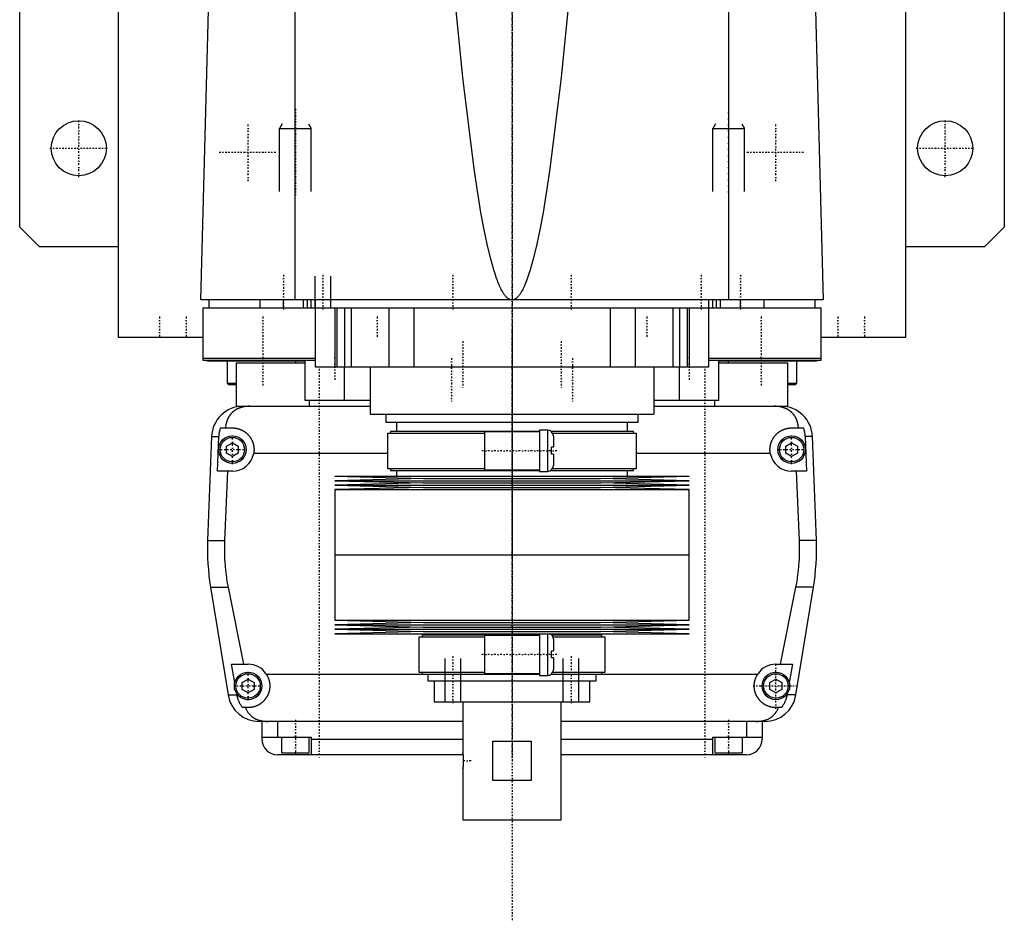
# Model space of a CAD drawing. Extents: x -125 to 125, y -123 to 443.
# Tile 1 of 2: x -125 to 125, y -123 to 106. Entities that reach past the tile are written whole.
import ezdxf

# ---------------------------------------------------------------- set-up
doc = ezdxf.new("R2010")
doc.units = 0
doc.linetypes.add('CENTER', pattern=[1.5, 0.45, -0.5, 0.05, -0.5])
for name, color, linetype in [('AM_0', 7, 'CONTINUOUS'), ('AM_10', 7, 'CONTINUOUS'), ('AM_7', 7, 'CENTER')]:
    doc.layers.add(name, color=color, linetype=linetype)

msp = doc.modelspace()

# ---------------------------------------------------------------- linework, layer by layer
at = {"layer": 'AM_0', "color": 7, "linetype": 'CONTINUOUS'}
for p, q in [((-125, 53), (-125, 383)), ((125, 383), (125, 53)), ((-100, 363), (-100, 25)), ((100, 25), (100, 363)), ((-79, 34.5), (-76.83, 115.63)), ((-55.06, 34.5), (-55.06, 116.6)), ((55.06, 34.5), (55.06, 116.6)), ((76.83, 115.63), (79, 34.5)), ((-120, 48), (-125, 53)), ((125, 53), (120, 48)), ((-100, 48), (-120, 48)), ((120, 48), (100, 48)), ((79, 34.5), (-79, 34.5)), ((-78.5, 32.5), (78.5, 32.5)), ((-78.5, 32.5), (-78.5, 19.2)), ((-77, 34.5), (-77, 32.5)), ((-64, 34.5), (-64, 32.5)), ((-58, 32.5), (-58, 34.5)), ((-52.9, 32.5), (-52.9, 34.5)), ((-51.9, 32.5), (-51.9, 34.5)), ((-51, 32.5), (-51, 34.5)), ((-50, 34.5), (-50, 17.5)), ((-45, 32.5), (-45, 17.5)), ((-44.5, 32.5), (-44.5, 17.5)), ((-42.5, 32.5), (-42.5, 17.5)), ((-40.83, 32.5), (-40.83, 17.5)), ((-31.31, 32.5), (-31.31, 17.5)), ((-24.92, 32.5), (-24.92, 17.5)), ((24.92, 32.5), (24.92, 17.5)), ((31.31, 32.5), (31.31, 17.5)), ((40.83, 32.5), (40.83, 17.5)), ((42.5, 32.5), (42.5, 17.5)), ((44.5, 32.5), (44.5, 17.5)), ((45, 32.5), (45, 17.5)), ((50, 17.5), (50, 34.5)), ((51, 32.5), (51, 34.5)), ((51.9, 32.5), (51.9, 34.5)), ((52.9, 32.5), (52.9, 34.5)), ((58, 32.5), (58, 34.5)), ((64, 32.5), (64, 34.5)), ((77, 32.5), (77, 34.5)), ((78.5, 19.2), (78.5, 32.5)), ((-100, 25), (-78.56, 25)), ((-88.79, 25.01), (-88.79, 25)), ((78.56, 25), (100, 25)), ((88.79, 25), (88.79, 25.01)), ((-78.5, 19.7), (-50.02, 19.7)), ((-78.5, 19.2), (-50.02, 19.2)), ((-77.5, 19.2), (-77.5, 19)), ((-77.5, 19), (-52.56, 19)), ((-72.29, 19), (-72.29, 13.4)), ((-70, 18.5), (-70, 7.5)), ((-70, 18.5), (-52.56, 18.5)), ((-55, 19), (-55, 18.5)), ((-52.5, 9), (-52.5, 19.2)), ((-50, 17.5), (50, 17.5)), ((-42.5, 9), (-42.5, 17.5)), ((-36, 17.5), (-36, 5.5)), ((36, 17.5), (36, 5.5)), ((42.5, 9), (42.5, 17.5)), ((50.02, 19.7), (78.5, 19.7)), ((50.02, 19.2), (78.5, 19.2)), ((52.5, 9), (52.5, 19.2)), ((52.56, 19), (77.5, 19)), ((52.56, 18.5), (70, 18.5)), ((55, 18.5), (55, 19)), ((70, 7.5), (70, 18.5)), ((72.29, 13.4), (72.29, 19)), ((77.5, 19), (77.5, 19.2)), ((-72.29, 13.4), (-71.89, 13)), ((-72.29, 13.4), (-70.01, 13.4)), ((-71.89, 13), (-70, 13)), ((70, 13), (71.89, 13)), ((70.01, 13.4), (72.29, 13.4)), ((71.89, 13), (72.29, 13.4)), ((-70, 7.5), (-66.56, 7.5)), ((-68.3, 7.5), (-36, 7.5)), ((-36, 9), (-52.5, 9)), ((-51.5, 9), (-51.5, 7.5)), ((52.5, 9), (36, 9)), ((36, 7.5), (68.3, 7.5)), ((51.5, 7.5), (51.5, 9)), ((68.3, 7.5), (70, 7.5)), ((-36, 5.5), (36, 5.5)), ((-32, 5.5), (-32, 3.5)), ((32, 3.5), (32, 5.5)), ((-32, 3.5), (32, 3.5)), ((-29.35, 3.5), (-29.35, 1.2)), ((29.35, 1.2), (29.35, 3.5)), ((-73.97, 2), (-71, 2)), ((-31.65, 0.7), (-31.65, -8.3)), ((-31.65, 0.7), (-7, 0.7)), ((-30.85, 1.2), (-30.85, 0.7)), ((-30.85, 1.2), (7, 1.2)), ((7, 1), (-7, 1)), ((-7, 1), (-7, -8.6)), ((9, 1.45), (7, 1.45)), ((7, 1.45), (7, -9.05)), ((9, 1.45), (9, -9.05)), ((9.83, 1.2), (30.85, 1.2)), ((10.3, 0.7), (31.65, 0.7)), ((30.85, 0.7), (30.85, 1.2)), ((31.65, -8.3), (31.65, 0.7)), ((71, 2), (73.97, 2)), ((-76.29, -0.2), (-77.28, -26.54)), ((-76.29, -0.2), (-74.4, -0.2)), ((-74.75, -9), (-74.4, -0.2)), ((-72.5, -2.63), (-71, -1.77)), ((-71, -1.77), (-69.5, -2.63)), ((10.5, -0.05), (10.5, -2.9)), ((69.5, -2.63), (71, -1.77)), ((71, -1.77), (72.5, -2.63)), ((76.29, -0.2), (74.4, -0.2)), ((74.4, -0.2), (74.75, -9)), ((77.28, -26.54), (76.29, -0.2)), ((-72.5, -4.37), (-72.5, -2.63)), ((-71, -5.23), (-72.5, -4.37)), ((-69.5, -4.37), (-71, -5.23)), ((-69.5, -2.63), (-69.5, -4.37)), ((-31.65, -4.5), (-65.59, -4.5)), ((10, -4.7), (10, -2.9)), ((10.5, -2.9), (10, -2.9)), ((10.5, -4.7), (10, -4.7)), ((10.5, -4.7), (10.5, -7.55)), ((65.59, -4.5), (31.65, -4.5)), ((69.5, -4.37), (69.5, -2.63)), ((71, -5.23), (69.5, -4.37)), ((72.5, -4.37), (71, -5.23)), ((72.5, -2.63), (72.5, -4.37)), ((-71, -9), (-74.75, -9)), ((-72.2, -9), (-72.97, -26.54)), ((-31.65, -8.3), (-7, -8.3)), ((-30.85, -8.3), (-30.85, -8.8)), ((-30.85, -8.8), (7, -8.8)), ((-29.35, -8.8), (-29.35, -10.25)), ((-7, -8.6), (7, -8.6)), ((7, -9.05), (9, -9.05)), ((9.83, -8.8), (30.85, -8.8)), ((10.3, -8.3), (31.65, -8.3)), ((29.35, -10.25), (29.35, -8.8)), ((30.85, -8.8), (30.85, -8.3)), ((74.75, -9), (71, -9)), ((72.97, -26.54), (72.2, -9)), ((-45, -10.25), (-22.5, -10.82)), ((-45, -10.25), (45, -10.25)), ((-22.5, -10.82), (-45, -11.39)), ((-45, -11.39), (-22.5, -11.96)), ((-45, -11.39), (45, -11.39)), ((-22.5, -11.96), (-45, -12.53)), ((-22.5, -10.82), (22.5, -10.82)), ((-22.5, -11.96), (22.5, -11.96)), ((22.5, -10.82), (45, -10.25)), ((45, -11.39), (22.5, -10.82)), ((22.5, -11.96), (45, -11.39)), ((45, -12.53), (22.5, -11.96)), ((-45, -12.53), (-22.5, -13.1)), ((-45, -12.53), (45, -12.53)), ((-22.5, -13.1), (-45, -13.67)), ((-45, -13.67), (-45, -30.25)), ((-45, -13.67), (45, -13.67)), ((-22.5, -13.1), (22.5, -13.1)), ((22.5, -13.1), (45, -12.53)), ((45, -13.67), (22.5, -13.1)), ((45, -30.25), (45, -13.67)), ((-77.28, -26.54), (-72.97, -26.54)), ((77.28, -26.54), (72.97, -26.54)), ((-45, -30.25), (45, -30.25)), ((-45, -30.25), (-45, -46.83)), ((-45, -30.25), (0, -30.25)), ((45, -46.83), (45, -30.25)), ((-76.54, -38.4), (-72.1, -65.78)), ((-76.54, -38.4), (-72.1, -38.4)), ((-72.1, -38.4), (-68.19, -58)), ((68.19, -58), (72.1, -38.4)), ((76.54, -38.4), (72.1, -38.4)), ((72.1, -65.78), (76.54, -38.4)), ((-45, -46.83), (-22.5, -47.4)), ((-45, -46.83), (45, -46.83)), ((-22.5, -47.4), (-45, -47.97)), ((-22.5, -47.4), (22.5, -47.4)), ((22.5, -47.4), (45, -46.83)), ((45, -47.97), (22.5, -47.4)), ((-45, -47.97), (-22.5, -48.54)), ((-45, -47.97), (45, -47.97)), ((-22.5, -48.54), (-45, -49.11)), ((-45, -49.11), (-22.5, -49.68)), ((-45, -49.11), (45, -49.11)), ((-22.5, -49.68), (-45, -50.25)), ((-22.5, -48.54), (22.5, -48.54)), ((-22.5, -49.68), (22.5, -49.68)), ((22.5, -48.54), (45, -47.97)), ((45, -49.11), (22.5, -48.54)), ((22.5, -49.68), (45, -49.11)), ((45, -50.25), (22.5, -49.68)), ((-45, -50.25), (45, -50.25)), ((-23.65, -51), (-23.65, -60)), ((-23.65, -51), (-7, -51)), ((-22.85, -50.5), (-22.85, -51)), ((-22.85, -50.5), (7, -50.5)), ((-21.35, -50.25), (-21.35, -50.5)), ((7, -50.7), (-7, -50.7)), ((-7, -50.7), (-7, -60.3)), ((7, -50.25), (7, -60.88)), ((9, -50.25), (9, -60.88)), ((9.99, -50.5), (22.85, -50.5)), ((10.36, -51), (23.65, -51)), ((10.5, -51.62), (10.5, -54.6)), ((21.35, -50.5), (21.35, -50.25)), ((22.85, -51), (22.85, -50.5)), ((23.65, -60), (23.65, -51)), ((10, -56.4), (10, -54.6)), ((10, -54.6), (10.5, -54.6)), ((10.5, -56.4), (10, -56.4)), ((10.5, -56.4), (10.5, -59.38)), ((-71.21, -58), (-67, -58)), ((-70.39, -62.62), (-71.21, -58)), ((-23.65, -60), (-7, -60)), ((-22.85, -60), (-22.85, -60.5)), ((10.36, -60), (23.65, -60)), ((22.85, -60.5), (22.85, -60)), ((67, -58), (71.21, -58)), ((71.21, -58), (70.39, -62.62)), ((-68.5, -62.63), (-67, -61.77)), ((-67, -61.77), (-65.5, -62.63)), ((-62.39, -60.5), (-9.77, -60.5)), ((-22.85, -60.5), (7.01, -60.5)), ((-21.35, -60.5), (-21.35, -62.2)), ((-21.35, -62.2), (21.35, -62.2)), ((-19.75, -62.2), (-19.75, -67.5)), ((-7, -60.3), (7, -60.3)), ((7, -60.88), (9, -60.88)), ((9.99, -60.5), (22.85, -60.5)), ((19.75, -67.5), (19.75, -62.2)), ((21.35, -62.2), (21.35, -60.5)), ((21.35, -60.5), (62.39, -60.5)), ((65.5, -62.63), (67, -61.77)), ((67, -61.77), (68.5, -62.63)), ((-68.5, -64.37), (-68.5, -62.63)), ((-67, -65.23), (-68.5, -64.37)), ((-65.5, -64.37), (-67, -65.23)), ((-65.5, -62.63), (-65.5, -64.37)), ((65.5, -64.37), (65.5, -62.63)), ((67, -65.23), (65.5, -64.37)), ((68.5, -64.37), (67, -65.23)), ((68.5, -62.63), (68.5, -64.37)), ((-72.1, -65.78), (-69.82, -65.78)), ((-69.82, -65.78), (-69.87, -65.5)), ((-19.75, -67.5), (19.75, -67.5)), ((-12.5, -67.5), (-12.5, -80.5)), ((12.5, -97.5), (12.5, -67.5)), ((69.87, -65.5), (69.82, -65.78)), ((72.1, -65.78), (69.82, -65.78)), ((-67, -69), (-68.39, -69)), ((68.39, -69), (67, -69)), ((-12.5, -72.5), (-64.2, -72.5)), ((-63.5, -72.5), (-63.5, -77)), ((-59.5, -72.5), (-59.5, -76.5)), ((64.2, -72.5), (12.5, -72.5)), ((59.5, -72.5), (59.5, -76.5)), ((63.5, -72.5), (63.5, -77)), ((-63.5, -76.5), (-51, -76.5)), ((-58.5, -76.5), (-58.5, -80.5)), ((-51.5, -80.5), (-51.5, -76.5)), ((-51, -76.5), (-51, -81)), ((-51, -77), (-12.5, -77)), ((-4.9, -77.5), (4.9, -77.5)), ((-4.9, -87.5), (-4.9, -77.5)), ((4.9, -77.5), (4.9, -87.5)), ((12.5, -77), (51, -77)), ((51, -81), (51, -76.5)), ((51, -76.5), (63.5, -76.5)), ((51.5, -76.5), (51.5, -80.5)), ((58.5, -80.5), (58.5, -76.5)), ((-12.44, -81), (-59.5, -81)), ((-58.5, -80.5), (-51.5, -80.5)), ((-55, -81), (-55, -80.5)), ((-12.49, -80.54), (-12.5, -80.5)), ((-12.48, -80.66), (-12.49, -80.59)), ((-12.44, -80.98), (-12.45, -80.86)), ((59.5, -81), (12.5, -81)), ((51.5, -80.5), (58.5, -80.5)), ((55, -81), (55, -80.5)), ((-12.5, -84.5), (-12.49, -84.46)), ((-12.5, -84.5), (-12.5, -97.5)), ((-12.49, -84.42), (-12.47, -84.29)), ((-12.45, -84.14), (-12.44, -84.02)), ((4.9, -87.5), (-4.9, -87.5)), ((-12.5, -97.5), (12.5, -97.5))]:
    msp.add_line(p, q, dxfattribs=at)
for points in [[(0, 34.5, 0), (-0.01, 34.5, 0), (-0.04, 34.5, 0), (-0.06, 34.5, 0), (-0.07, 34.5, 0), (-0.08, 34.5, 0), (-0.11, 34.5, 0), (-0.13, 34.51, 0), (-0.15, 34.51, 0), (-0.18, 34.51, 0), (-0.2, 34.51, 0), (-0.21, 34.52, 0), (-0.22, 34.52, 0), (-0.25, 34.52, 0), (-0.27, 34.53, 0), (-0.29, 34.53, 0), (-0.32, 34.54, 0), (-0.34, 34.54, 0), (-0.35, 34.54, 0), (-0.36, 34.55, 0), (-0.39, 34.55, 0), (-0.41, 34.56, 0), (-0.42, 34.56, 0), (-0.43, 34.57, 0), (-0.46, 34.57, 0), (-0.48, 34.58, 0), (-0.49, 34.59, 0), (-0.5, 34.59, 0), (-0.53, 34.6, 0), (-0.55, 34.61, 0), (-0.57, 34.62, 0), (-0.6, 34.63, 0), (-0.62, 34.64, 0), (-0.63, 34.64, 0), (-0.64, 34.65, 0), (-0.67, 34.66, 0), (-0.69, 34.67, 0), (-0.71, 34.68, 0), (-0.74, 34.69, 0), (-0.76, 34.71, 0), (-0.77, 34.71, 0), (-0.78, 34.72, 0), (-0.81, 34.73, 0), (-0.83, 34.74, 0), (-0.85, 34.76, 0), (-0.88, 34.77, 0), (-0.9, 34.79, 0), (-0.91, 34.8, 0), (-0.92, 34.8, 0), (-0.95, 34.82, 0), (-0.97, 34.83, 0), (-1.05, 34.89, 0), (-1.19, 35.01, 0), (-1.26, 35.07, 0), (-1.33, 35.13, 0), (-1.47, 35.27, 0), (-1.61, 35.43, 0), (-1.75, 35.59, 0), (-1.89, 35.78, 0), (-2.03, 35.97, 0), (-2.1, 36.07, 0), (-2.17, 36.18, 0), (-2.31, 36.41, 0), (-2.45, 36.64, 0), (-2.52, 36.77, 0), (-2.59, 36.89, 0), (-2.73, 37.16, 0), (-2.87, 37.44, 0), (-2.94, 37.59, 0), (-3.01, 37.73, 0), (-3.15, 38.04, 0), (-3.29, 38.36, 0), (-3.43, 38.7, 0), (-3.57, 39.05, 0), (-3.71, 39.41, 0), (-3.78, 39.6, 0), (-3.85, 39.79, 0), (-3.99, 40.18, 0), (-4.13, 40.59, 0), (-4.62, 42.12, 0), (-5.46, 45.14, 0), (-6.29, 48.66, 0), (-7.13, 52.68, 0), (-7.54, 54.88, 0), (-7.96, 57.2, 0), (-8.79, 62.22, 0), (-9.62, 67.74, 0), (-12.5, 90.94, 0), (-14.95, 115.63, 0)], [(14.95, 115.63, 0), (12.5, 90.94, 0), (9.62, 67.74, 0), (8.79, 62.22, 0), (7.96, 57.2, 0), (7.54, 54.88, 0), (7.13, 52.68, 0), (6.29, 48.66, 0), (5.46, 45.14, 0), (4.62, 42.12, 0), (3.78, 39.6, 0), (3.29, 38.36, 0), (3.15, 38.04, 0), (3.01, 37.73, 0), (2.94, 37.59, 0), (2.87, 37.44, 0), (2.73, 37.16, 0), (2.59, 36.89, 0), (2.52, 36.77, 0), (2.45, 36.64, 0), (2.31, 36.41, 0), (2.17, 36.18, 0), (2.1, 36.07, 0), (2.03, 35.97, 0), (1.89, 35.78, 0), (1.75, 35.59, 0), (1.61, 35.43, 0), (1.47, 35.27, 0), (1.33, 35.13, 0), (1.26, 35.07, 0), (1.19, 35.01, 0), (1.05, 34.89, 0), (0.91, 34.8, 0), (0.83, 34.74, 0), (0.81, 34.73, 0), (0.78, 34.72, 0), (0.77, 34.71, 0), (0.76, 34.71, 0), (0.74, 34.69, 0), (0.71, 34.68, 0), (0.69, 34.67, 0), (0.67, 34.66, 0), (0.64, 34.65, 0), (0.63, 34.64, 0), (0.62, 34.64, 0), (0.6, 34.63, 0), (0.57, 34.62, 0), (0.55, 34.61, 0), (0.53, 34.6, 0), (0.5, 34.59, 0), (0.49, 34.59, 0), (0.48, 34.58, 0), (0.46, 34.57, 0), (0.43, 34.57, 0), (0.42, 34.56, 0), (0.41, 34.56, 0), (0.39, 34.55, 0), (0.36, 34.55, 0), (0.35, 34.54, 0), (0.34, 34.54, 0), (0.32, 34.54, 0), (0.29, 34.53, 0), (0.27, 34.53, 0), (0.25, 34.52, 0), (0.22, 34.52, 0), (0.21, 34.52, 0), (0.2, 34.51, 0), (0.18, 34.51, 0), (0.15, 34.51, 0), (0.13, 34.51, 0), (0.11, 34.5, 0), (0.08, 34.5, 0), (0.07, 34.5, 0), (0.06, 34.5, 0), (0.04, 34.5, 0), (0.01, 34.5, 0), (0, 34.5, 0)], [(-66.56, 7.5, 0), (-66.61, 7.5, 0), (-66.7, 7.5, 0), (-66.8, 7.5, 0), (-66.84, 7.5, 0), (-66.89, 7.49, 0), (-66.98, 7.49, 0), (-67.08, 7.49, 0), (-67.17, 7.48, 0), (-67.26, 7.47, 0), (-67.35, 7.47, 0), (-67.4, 7.46, 0), (-67.45, 7.46, 0), (-67.54, 7.45, 0), (-67.63, 7.44, 0), (-67.72, 7.42, 0), (-67.82, 7.41, 0), (-67.91, 7.4, 0), (-67.95, 7.39, 0), (-68, 7.38, 0), (-68.09, 7.37, 0), (-68.18, 7.35, 0), (-68.23, 7.34, 0), (-68.27, 7.33, 0), (-68.36, 7.31, 0), (-68.45, 7.29, 0), (-68.49, 7.28, 0), (-68.53, 7.27, 0), (-68.62, 7.24, 0), (-68.71, 7.22, 0), (-68.79, 7.2, 0), (-68.88, 7.17, 0), (-68.96, 7.14, 0), (-69, 7.13, 0), (-69.04, 7.11, 0), (-69.13, 7.08, 0), (-69.21, 7.05, 0), (-69.29, 7.02, 0), (-69.37, 6.99, 0), (-69.45, 6.96, 0), (-69.49, 6.94, 0), (-69.53, 6.92, 0), (-69.6, 6.89, 0), (-69.68, 6.85, 0), (-69.76, 6.81, 0), (-69.83, 6.77, 0), (-69.91, 6.74, 0), (-69.94, 6.72, 0), (-69.98, 6.69, 0), (-70.05, 6.65, 0), (-70.12, 6.61, 0), (-70.19, 6.57, 0), (-70.26, 6.52, 0), (-70.33, 6.48, 0), (-70.37, 6.46, 0), (-70.4, 6.43, 0), (-70.47, 6.39, 0), (-70.53, 6.34, 0), (-70.6, 6.29, 0), (-70.66, 6.24, 0), (-70.72, 6.19, 0), (-70.75, 6.17, 0), (-70.78, 6.14, 0), (-70.84, 6.09, 0), (-70.9, 6.04, 0), (-70.93, 6.01, 0), (-70.96, 5.98, 0), (-71.02, 5.93, 0), (-71.08, 5.87, 0), (-71.1, 5.85, 0), (-71.13, 5.82, 0), (-71.19, 5.76, 0), (-71.24, 5.71, 0), (-71.29, 5.65, 0), (-71.34, 5.59, 0), (-71.4, 5.53, 0), (-71.42, 5.5, 0), (-71.45, 5.47, 0), (-71.5, 5.41, 0), (-71.54, 5.35, 0), (-71.59, 5.28, 0), (-71.64, 5.22, 0), (-71.68, 5.16, 0), (-71.71, 5.12, 0), (-71.73, 5.09, 0), (-71.77, 5.02, 0), (-71.82, 4.96, 0), (-71.86, 4.89, 0), (-71.9, 4.82, 0), (-71.94, 4.75, 0), (-71.96, 4.72, 0), (-71.98, 4.68, 0), (-72.02, 4.61, 0), (-72.06, 4.54, 0), (-72.1, 4.46, 0), (-72.13, 4.39, 0), (-72.17, 4.32, 0), (-72.18, 4.28, 0), (-72.2, 4.24, 0), (-72.24, 4.16, 0), (-72.27, 4.09, 0), (-72.3, 4.01, 0), (-72.33, 3.93, 0), (-72.36, 3.85, 0), (-72.37, 3.81, 0), (-72.39, 3.77, 0), (-72.42, 3.69, 0), (-72.44, 3.61, 0), (-72.46, 3.57, 0), (-72.47, 3.52, 0), (-72.49, 3.44, 0), (-72.52, 3.36, 0), (-72.53, 3.32, 0), (-72.54, 3.27, 0), (-72.56, 3.19, 0), (-72.58, 3.1, 0), (-72.6, 3.02, 0), (-72.62, 2.93, 0), (-72.63, 2.84, 0), (-72.64, 2.8, 0), (-72.65, 2.76, 0), (-72.66, 2.67, 0), (-72.68, 2.58, 0), (-72.72, 2.27, 0), (-72.74, 2, 0)], [(72.74, 2, 0), (72.74, 2.05, 0), (72.73, 2.14, 0), (72.72, 2.23, 0), (72.72, 2.27, 0), (72.71, 2.32, 0), (72.7, 2.41, 0), (72.69, 2.5, 0), (72.68, 2.59, 0), (72.66, 2.68, 0), (72.65, 2.76, 0), (72.64, 2.81, 0), (72.63, 2.85, 0), (72.61, 2.94, 0), (72.6, 3.03, 0), (72.58, 3.11, 0), (72.56, 3.2, 0), (72.54, 3.28, 0), (72.52, 3.33, 0), (72.51, 3.37, 0), (72.49, 3.45, 0), (72.46, 3.53, 0), (72.45, 3.58, 0), (72.44, 3.62, 0), (72.41, 3.7, 0), (72.39, 3.78, 0), (72.37, 3.82, 0), (72.36, 3.86, 0), (72.33, 3.94, 0), (72.3, 4.01, 0), (72.27, 4.09, 0), (72.23, 4.17, 0), (72.2, 4.24, 0), (72.18, 4.28, 0), (72.17, 4.32, 0), (72.13, 4.39, 0), (72.1, 4.46, 0), (72.06, 4.54, 0), (72.02, 4.61, 0), (71.98, 4.68, 0), (71.96, 4.71, 0), (71.94, 4.75, 0), (71.9, 4.82, 0), (71.86, 4.89, 0), (71.82, 4.95, 0), (71.78, 5.02, 0), (71.73, 5.08, 0), (71.71, 5.12, 0), (71.69, 5.15, 0), (71.64, 5.21, 0), (71.6, 5.28, 0), (71.55, 5.34, 0), (71.5, 5.4, 0), (71.45, 5.46, 0), (71.43, 5.49, 0), (71.4, 5.52, 0), (71.35, 5.58, 0), (71.3, 5.64, 0), (71.25, 5.7, 0), (71.19, 5.75, 0), (71.14, 5.81, 0), (71.11, 5.84, 0), (71.08, 5.87, 0), (71.03, 5.92, 0), (70.97, 5.98, 0), (70.94, 6, 0), (70.91, 6.03, 0), (70.85, 6.08, 0), (70.79, 6.13, 0), (70.76, 6.16, 0), (70.73, 6.18, 0), (70.67, 6.23, 0), (70.6, 6.28, 0), (70.54, 6.33, 0), (70.47, 6.38, 0), (70.41, 6.43, 0), (70.37, 6.45, 0), (70.34, 6.47, 0), (70.27, 6.52, 0), (70.2, 6.56, 0), (70.13, 6.61, 0), (70.06, 6.65, 0), (69.99, 6.69, 0), (69.95, 6.71, 0), (69.91, 6.73, 0), (69.84, 6.77, 0), (69.76, 6.81, 0), (69.69, 6.85, 0), (69.61, 6.88, 0), (69.53, 6.92, 0), (69.5, 6.94, 0), (69.46, 6.95, 0), (69.38, 6.99, 0), (69.3, 7.02, 0), (69.22, 7.05, 0), (69.13, 7.08, 0), (69.05, 7.11, 0), (69.01, 7.13, 0), (68.97, 7.14, 0), (68.89, 7.17, 0), (68.8, 7.19, 0), (68.72, 7.22, 0), (68.63, 7.24, 0), (68.54, 7.27, 0), (68.5, 7.28, 0), (68.46, 7.29, 0), (68.37, 7.31, 0), (68.28, 7.33, 0), (68.23, 7.34, 0), (68.19, 7.35, 0), (68.1, 7.36, 0), (68.01, 7.38, 0), (67.96, 7.39, 0), (67.91, 7.4, 0), (67.82, 7.41, 0), (67.73, 7.42, 0), (67.64, 7.44, 0), (67.55, 7.45, 0), (67.45, 7.46, 0), (67.41, 7.46, 0), (67.36, 7.47, 0), (67.27, 7.47, 0), (67.17, 7.48, 0), (67.08, 7.49, 0), (66.99, 7.49, 0), (66.89, 7.49, 0), (66.85, 7.5, 0), (66.8, 7.5, 0), (66.7, 7.5, 0), (66.61, 7.5, 0), (66.56, 7.5, 0)], [(-74.4, -0.2, 0), (-74.39, -0.14, 0), (-74.39, -0.02, 0), (-74.38, 0.1, 0), (-74.37, 0.16, 0), (-74.37, 0.23, 0), (-74.35, 0.35, 0), (-74.34, 0.47, 0), (-74.32, 0.6, 0), (-74.3, 0.72, 0), (-74.28, 0.85, 0), (-74.27, 0.91, 0), (-74.26, 0.97, 0), (-74.23, 1.1, 0), (-74.2, 1.22, 0), (-74.17, 1.34, 0), (-74.14, 1.47, 0), (-74.1, 1.59, 0), (-74.09, 1.65, 0), (-74.07, 1.71, 0), (-74.03, 1.83, 0), (-73.99, 1.94, 0), (-73.97, 2, 0)], [(-71, 2, 0), (-70.96, 2, 0), (-70.87, 2, 0), (-70.78, 2, 0), (-70.73, 1.99, 0), (-70.69, 1.99, 0), (-70.6, 1.99, 0), (-70.51, 1.98, 0), (-70.42, 1.97, 0), (-70.33, 1.96, 0), (-70.24, 1.95, 0), (-70.19, 1.94, 0), (-70.15, 1.93, 0), (-70.06, 1.92, 0), (-69.97, 1.9, 0), (-69.88, 1.88, 0), (-69.79, 1.86, 0), (-69.7, 1.84, 0), (-69.65, 1.83, 0), (-69.61, 1.82, 0), (-69.52, 1.8, 0), (-69.43, 1.77, 0), (-69.38, 1.76, 0), (-69.34, 1.74, 0), (-69.25, 1.72, 0), (-69.17, 1.69, 0), (-69.12, 1.67, 0), (-69.08, 1.65, 0), (-68.99, 1.62, 0), (-68.91, 1.59, 0), (-68.82, 1.55, 0), (-68.74, 1.51, 0), (-68.66, 1.48, 0), (-68.61, 1.46, 0), (-68.57, 1.44, 0), (-68.49, 1.39, 0), (-68.41, 1.35, 0), (-68.33, 1.31, 0), (-68.25, 1.26, 0), (-68.17, 1.22, 0), (-68.14, 1.2, 0), (-68.1, 1.17, 0), (-68.02, 1.12, 0), (-67.95, 1.07, 0), (-67.87, 1.02, 0), (-67.8, 0.97, 0), (-67.73, 0.92, 0), (-67.69, 0.89, 0), (-67.66, 0.87, 0), (-67.59, 0.81, 0), (-67.52, 0.76, 0), (-67.45, 0.7, 0), (-67.39, 0.65, 0), (-67.32, 0.59, 0), (-67.29, 0.56, 0), (-67.26, 0.53, 0), (-67.2, 0.47, 0), (-67.14, 0.41, 0), (-67.08, 0.35, 0), (-67.02, 0.29, 0), (-66.96, 0.23, 0), (-66.93, 0.2, 0), (-66.9, 0.17, 0), (-66.84, 0.1, 0), (-66.79, 0.04, 0), (-66.76, 0, 0), (-66.73, -0.03, 0), (-66.68, -0.1, 0), (-66.62, -0.17, 0), (-66.6, -0.2, 0), (-66.57, -0.24, 0), (-66.52, -0.31, 0), (-66.47, -0.38, 0), (-66.42, -0.45, 0), (-66.37, -0.53, 0), (-66.32, -0.6, 0), (-66.3, -0.64, 0), (-66.28, -0.68, 0), (-66.23, -0.76, 0), (-66.19, -0.83, 0), (-66.15, -0.91, 0), (-66.11, -0.99, 0), (-66.06, -1.07, 0), (-66.05, -1.11, 0), (-66.03, -1.15, 0), (-65.99, -1.23, 0), (-65.95, -1.32, 0), (-65.92, -1.4, 0), (-65.88, -1.48, 0), (-65.85, -1.57, 0), (-65.84, -1.61, 0), (-65.82, -1.65, 0), (-65.79, -1.74, 0), (-65.76, -1.82, 0), (-65.74, -1.91, 0), (-65.71, -1.99, 0), (-65.69, -2.08, 0), (-65.68, -2.12, 0), (-65.66, -2.17, 0), (-65.64, -2.25, 0), (-65.62, -2.34, 0), (-65.61, -2.43, 0), (-65.59, -2.52, 0), (-65.57, -2.6, 0), (-65.57, -2.65, 0), (-65.56, -2.69, 0), (-65.55, -2.78, 0), (-65.54, -2.87, 0), (-65.53, -2.91, 0), (-65.53, -2.96, 0), (-65.52, -3.04, 0), (-65.51, -3.13, 0), (-65.51, -3.18, 0), (-65.51, -3.22, 0), (-65.5, -3.31, 0), (-65.5, -3.39, 0), (-65.5, -3.48, 0), (-65.5, -3.57, 0), (-65.5, -3.65, 0), (-65.5, -3.7, 0), (-65.51, -3.74, 0), (-65.51, -3.83, 0), (-65.52, -3.92, 0), (-65.52, -4.01, 0), (-65.53, -4.1, 0), (-65.54, -4.19, 0), (-65.55, -4.23, 0), (-65.55, -4.28, 0), (-65.57, -4.37, 0), (-65.58, -4.46, 0), (-65.59, -4.5, 0)], [(65.59, -4.5, 0), (65.58, -4.46, 0), (65.57, -4.37, 0), (65.55, -4.28, 0), (65.55, -4.23, 0), (65.54, -4.19, 0), (65.53, -4.1, 0), (65.52, -4.01, 0), (65.52, -3.92, 0), (65.51, -3.83, 0), (65.51, -3.74, 0), (65.5, -3.7, 0), (65.5, -3.65, 0), (65.5, -3.57, 0), (65.5, -3.48, 0), (65.5, -3.39, 0), (65.5, -3.31, 0), (65.51, -3.22, 0), (65.51, -3.18, 0), (65.51, -3.13, 0), (65.52, -3.04, 0), (65.53, -2.96, 0), (65.53, -2.91, 0), (65.54, -2.87, 0), (65.55, -2.78, 0), (65.56, -2.69, 0), (65.57, -2.65, 0), (65.57, -2.6, 0), (65.59, -2.52, 0), (65.61, -2.43, 0), (65.62, -2.34, 0), (65.64, -2.25, 0), (65.66, -2.17, 0), (65.68, -2.12, 0), (65.69, -2.08, 0), (65.71, -1.99, 0), (65.74, -1.91, 0), (65.76, -1.82, 0), (65.79, -1.74, 0), (65.82, -1.65, 0), (65.84, -1.61, 0), (65.85, -1.57, 0), (65.88, -1.48, 0), (65.92, -1.4, 0), (65.95, -1.32, 0), (65.99, -1.23, 0), (66.03, -1.15, 0), (66.05, -1.11, 0), (66.06, -1.07, 0), (66.11, -0.99, 0), (66.15, -0.91, 0), (66.19, -0.83, 0), (66.23, -0.76, 0), (66.28, -0.68, 0), (66.3, -0.64, 0), (66.32, -0.6, 0), (66.37, -0.53, 0), (66.42, -0.45, 0), (66.47, -0.38, 0), (66.52, -0.31, 0), (66.57, -0.24, 0), (66.6, -0.2, 0), (66.62, -0.17, 0), (66.68, -0.1, 0), (66.73, -0.03, 0), (66.76, 0, 0), (66.79, 0.04, 0), (66.84, 0.1, 0), (66.9, 0.17, 0), (66.93, 0.2, 0), (66.96, 0.23, 0), (67.02, 0.29, 0), (67.08, 0.35, 0), (67.14, 0.41, 0), (67.2, 0.47, 0), (67.26, 0.53, 0), (67.29, 0.56, 0), (67.32, 0.59, 0), (67.39, 0.65, 0), (67.45, 0.7, 0), (67.52, 0.76, 0), (67.59, 0.81, 0), (67.66, 0.87, 0), (67.69, 0.89, 0), (67.73, 0.92, 0), (67.8, 0.97, 0), (67.87, 1.02, 0), (67.95, 1.07, 0), (68.02, 1.12, 0), (68.1, 1.17, 0), (68.14, 1.2, 0), (68.17, 1.22, 0), (68.25, 1.26, 0), (68.33, 1.31, 0), (68.41, 1.35, 0), (68.49, 1.39, 0), (68.57, 1.44, 0), (68.61, 1.46, 0), (68.66, 1.48, 0), (68.74, 1.51, 0), (68.82, 1.55, 0), (68.91, 1.59, 0), (68.99, 1.62, 0), (69.08, 1.65, 0), (69.12, 1.67, 0), (69.17, 1.69, 0), (69.25, 1.72, 0), (69.34, 1.74, 0), (69.38, 1.76, 0), (69.43, 1.77, 0), (69.52, 1.8, 0), (69.61, 1.82, 0), (69.65, 1.83, 0), (69.7, 1.84, 0), (69.79, 1.86, 0), (69.88, 1.88, 0), (69.97, 1.9, 0), (70.06, 1.92, 0), (70.15, 1.93, 0), (70.19, 1.94, 0), (70.24, 1.95, 0), (70.33, 1.96, 0), (70.42, 1.97, 0), (70.51, 1.98, 0), (70.6, 1.99, 0), (70.69, 1.99, 0), (70.73, 1.99, 0), (70.78, 2, 0), (70.87, 2, 0), (70.96, 2, 0), (71, 2, 0)], [(73.97, 2, 0), (73.99, 1.94, 0), (74.03, 1.83, 0), (74.07, 1.71, 0), (74.09, 1.65, 0), (74.1, 1.59, 0), (74.14, 1.47, 0), (74.17, 1.34, 0), (74.2, 1.22, 0), (74.23, 1.1, 0), (74.26, 0.97, 0), (74.27, 0.91, 0), (74.28, 0.85, 0), (74.3, 0.72, 0), (74.32, 0.6, 0), (74.34, 0.47, 0), (74.35, 0.35, 0), (74.37, 0.23, 0), (74.37, 0.16, 0), (74.38, 0.1, 0), (74.39, -0.02, 0), (74.39, -0.14, 0), (74.4, -0.2, 0)], [(-72.97, -26.54, 0), (-72.99, -26.87, 0), (-73.01, -27.51, 0), (-73.02, -28.16, 0), (-73.02, -28.47, 0), (-73.02, -28.79, 0), (-73.02, -29.43, 0), (-73, -30.07, 0), (-72.98, -30.72, 0), (-72.96, -31.37, 0), (-72.92, -32.03, 0), (-72.9, -32.36, 0), (-72.87, -32.69, 0), (-72.82, -33.35, 0), (-72.75, -34.02, 0), (-72.68, -34.69, 0), (-72.59, -35.36, 0), (-72.5, -36.04, 0), (-72.45, -36.38, 0), (-72.4, -36.71, 0), (-72.29, -37.39, 0), (-72.17, -38.06, 0), (-72.1, -38.4, 0)], [(72.1, -38.4, 0), (72.17, -38.06, 0), (72.29, -37.39, 0), (72.4, -36.71, 0), (72.45, -36.38, 0), (72.5, -36.04, 0), (72.59, -35.36, 0), (72.68, -34.69, 0), (72.75, -34.02, 0), (72.82, -33.35, 0), (72.87, -32.69, 0), (72.9, -32.36, 0), (72.92, -32.03, 0), (72.96, -31.37, 0), (72.98, -30.72, 0), (73, -30.07, 0), (73.02, -29.43, 0), (73.02, -28.79, 0), (73.02, -28.47, 0), (73.02, -28.16, 0), (73.01, -27.51, 0), (72.99, -26.87, 0), (72.97, -26.54, 0)], [(-62.39, -60.5, 0), (-62.36, -60.55, 0), (-62.3, -60.65, 0), (-62.24, -60.74, 0), (-62.21, -60.79, 0), (-62.18, -60.84, 0), (-62.13, -60.95, 0), (-62.08, -61.05, 0), (-62.03, -61.15, 0), (-61.98, -61.26, 0), (-61.93, -61.36, 0), (-61.91, -61.41, 0), (-61.89, -61.47, 0), (-61.85, -61.57, 0), (-61.81, -61.68, 0), (-61.77, -61.79, 0), (-61.74, -61.9, 0), (-61.71, -62.01, 0), (-61.69, -62.06, 0), (-61.68, -62.12, 0), (-61.65, -62.23, 0), (-61.62, -62.34, 0), (-61.61, -62.39, 0), (-61.6, -62.45, 0), (-61.58, -62.56, 0), (-61.56, -62.66, 0), (-61.56, -62.72, 0), (-61.55, -62.77, 0), (-61.53, -62.88, 0), (-61.52, -62.99, 0), (-61.51, -63.1, 0), (-61.51, -63.21, 0), (-61.5, -63.31, 0), (-61.5, -63.37, 0), (-61.5, -63.42, 0), (-61.5, -63.52, 0), (-61.5, -63.63, 0), (-61.5, -63.73, 0), (-61.51, -63.84, 0), (-61.52, -63.95, 0), (-61.52, -64, 0), (-61.53, -64.05, 0), (-61.54, -64.16, 0), (-61.55, -64.26, 0), (-61.57, -64.37, 0), (-61.59, -64.47, 0), (-61.61, -64.58, 0), (-61.62, -64.63, 0), (-61.63, -64.69, 0), (-61.65, -64.79, 0), (-61.68, -64.9, 0), (-61.71, -65, 0), (-61.74, -65.1, 0), (-61.77, -65.21, 0), (-61.79, -65.26, 0), (-61.81, -65.31, 0), (-61.84, -65.41, 0), (-61.88, -65.51, 0), (-61.92, -65.61, 0), (-61.96, -65.71, 0), (-62.01, -65.81, 0), (-62.03, -65.86, 0), (-62.05, -65.9, 0), (-62.1, -66, 0), (-62.15, -66.1, 0), (-62.18, -66.14, 0), (-62.2, -66.19, 0), (-62.26, -66.28, 0), (-62.31, -66.37, 0), (-62.34, -66.42, 0), (-62.37, -66.46, 0), (-62.43, -66.55, 0), (-62.49, -66.64, 0), (-62.55, -66.73, 0), (-62.61, -66.81, 0), (-62.67, -66.9, 0), (-62.71, -66.94, 0), (-62.74, -66.98, 0), (-62.81, -67.06, 0), (-62.87, -67.14, 0), (-62.94, -67.21, 0), (-63.01, -67.29, 0), (-63.09, -67.36, 0), (-63.12, -67.4, 0), (-63.16, -67.44, 0), (-63.23, -67.51, 0), (-63.31, -67.58, 0), (-63.38, -67.64, 0), (-63.46, -67.71, 0), (-63.55, -67.78, 0), (-63.59, -67.81, 0), (-63.63, -67.85, 0), (-63.71, -67.91, 0), (-63.8, -67.97, 0), (-63.89, -68.04, 0), (-63.98, -68.1, 0), (-64.07, -68.15, 0), (-64.12, -68.18, 0), (-64.16, -68.21, 0), (-64.26, -68.27, 0), (-64.36, -68.32, 0), (-64.45, -68.37, 0), (-64.55, -68.43, 0), (-64.65, -68.47, 0), (-64.7, -68.5, 0), (-64.76, -68.52, 0), (-64.86, -68.57, 0), (-64.96, -68.61, 0), (-65.02, -68.63, 0), (-65.07, -68.65, 0), (-65.17, -68.69, 0), (-65.28, -68.72, 0), (-65.34, -68.74, 0), (-65.39, -68.76, 0), (-65.5, -68.79, 0), (-65.61, -68.82, 0), (-65.72, -68.85, 0), (-65.83, -68.87, 0), (-65.94, -68.9, 0), (-66, -68.91, 0), (-66.05, -68.92, 0), (-66.16, -68.94, 0), (-66.27, -68.95, 0), (-66.39, -68.97, 0), (-66.5, -68.98, 0), (-66.61, -68.99, 0), (-66.67, -68.99, 0), (-66.72, -68.99, 0), (-66.83, -69, 0), (-66.94, -69, 0), (-67, -69, 0)], [(67, -69, 0), (66.94, -69, 0), (66.83, -69, 0), (66.72, -68.99, 0), (66.67, -68.99, 0), (66.61, -68.99, 0), (66.5, -68.98, 0), (66.39, -68.97, 0), (66.27, -68.95, 0), (66.16, -68.94, 0), (66.05, -68.92, 0), (66, -68.91, 0), (65.94, -68.9, 0), (65.83, -68.87, 0), (65.72, -68.85, 0), (65.61, -68.82, 0), (65.5, -68.79, 0), (65.39, -68.76, 0), (65.34, -68.74, 0), (65.28, -68.72, 0), (65.17, -68.69, 0), (65.07, -68.65, 0), (65.02, -68.63, 0), (64.96, -68.61, 0), (64.86, -68.57, 0), (64.76, -68.52, 0), (64.7, -68.5, 0), (64.65, -68.47, 0), (64.55, -68.43, 0), (64.45, -68.37, 0), (64.36, -68.32, 0), (64.26, -68.27, 0), (64.16, -68.21, 0), (64.12, -68.18, 0), (64.07, -68.15, 0), (63.98, -68.1, 0), (63.89, -68.04, 0), (63.8, -67.97, 0), (63.71, -67.91, 0), (63.63, -67.85, 0), (63.59, -67.81, 0), (63.55, -67.78, 0), (63.46, -67.71, 0), (63.38, -67.64, 0), (63.31, -67.58, 0), (63.23, -67.51, 0), (63.16, -67.44, 0), (63.12, -67.4, 0), (63.09, -67.36, 0), (63.01, -67.29, 0), (62.94, -67.21, 0), (62.87, -67.14, 0), (62.81, -67.06, 0), (62.74, -66.98, 0), (62.71, -66.94, 0), (62.67, -66.9, 0), (62.61, -66.81, 0), (62.55, -66.73, 0), (62.49, -66.64, 0), (62.43, -66.55, 0), (62.37, -66.46, 0), (62.34, -66.42, 0), (62.31, -66.37, 0), (62.26, -66.28, 0), (62.2, -66.19, 0), (62.18, -66.14, 0), (62.15, -66.1, 0), (62.1, -66, 0), (62.05, -65.9, 0), (62.03, -65.86, 0), (62.01, -65.81, 0), (61.96, -65.71, 0), (61.92, -65.61, 0), (61.88, -65.51, 0), (61.84, -65.41, 0), (61.81, -65.31, 0), (61.79, -65.26, 0), (61.77, -65.21, 0), (61.74, -65.1, 0), (61.71, -65, 0), (61.68, -64.9, 0), (61.65, -64.79, 0), (61.63, -64.69, 0), (61.62, -64.63, 0), (61.61, -64.58, 0), (61.59, -64.47, 0), (61.57, -64.37, 0), (61.55, -64.26, 0), (61.54, -64.16, 0), (61.53, -64.05, 0), (61.52, -64, 0), (61.52, -63.95, 0), (61.51, -63.84, 0), (61.5, -63.73, 0), (61.5, -63.63, 0), (61.5, -63.52, 0), (61.5, -63.42, 0), (61.5, -63.37, 0), (61.5, -63.31, 0), (61.51, -63.21, 0), (61.51, -63.1, 0), (61.52, -62.99, 0), (61.53, -62.88, 0), (61.55, -62.77, 0), (61.56, -62.72, 0), (61.56, -62.66, 0), (61.58, -62.56, 0), (61.6, -62.45, 0), (61.61, -62.39, 0), (61.62, -62.34, 0), (61.65, -62.23, 0), (61.68, -62.12, 0), (61.69, -62.06, 0), (61.71, -62.01, 0), (61.74, -61.9, 0), (61.77, -61.79, 0), (61.81, -61.68, 0), (61.85, -61.57, 0), (61.89, -61.47, 0), (61.91, -61.41, 0), (61.93, -61.36, 0), (61.98, -61.26, 0), (62.03, -61.15, 0), (62.08, -61.05, 0), (62.13, -60.95, 0), (62.18, -60.84, 0), (62.21, -60.79, 0), (62.24, -60.74, 0), (62.3, -60.65, 0), (62.36, -60.55, 0), (62.39, -60.5, 0)], [(-68.39, -69, 0), (-68.45, -68.92, 0), (-68.56, -68.77, 0), (-68.67, -68.61, 0), (-68.72, -68.53, 0), (-68.77, -68.45, 0), (-68.88, -68.28, 0), (-68.98, -68.11, 0), (-69.07, -67.93, 0), (-69.17, -67.75, 0), (-69.26, -67.57, 0), (-69.3, -67.47, 0), (-69.34, -67.38, 0), (-69.42, -67.19, 0), (-69.49, -67.01, 0), (-69.55, -66.83, 0), (-69.61, -66.65, 0), (-69.66, -66.46, 0), (-69.69, -66.37, 0), (-69.71, -66.27, 0), (-69.76, -66.08, 0), (-69.8, -65.88, 0), (-69.82, -65.78, 0)], [(69.82, -65.78, 0), (69.8, -65.88, 0), (69.76, -66.08, 0), (69.71, -66.27, 0), (69.69, -66.37, 0), (69.66, -66.46, 0), (69.61, -66.65, 0), (69.55, -66.83, 0), (69.49, -67.01, 0), (69.42, -67.19, 0), (69.34, -67.38, 0), (69.3, -67.47, 0), (69.26, -67.57, 0), (69.17, -67.75, 0), (69.07, -67.93, 0), (68.98, -68.11, 0), (68.88, -68.28, 0), (68.77, -68.45, 0), (68.72, -68.53, 0), (68.67, -68.61, 0), (68.56, -68.77, 0), (68.45, -68.92, 0), (68.39, -69, 0)], [(-67.64, -69, 0), (-67.57, -69.19, 0), (-67.42, -69.55, 0), (-67.24, -69.89, 0), (-67.14, -70.05, 0), (-67.04, -70.21, 0), (-66.82, -70.51, 0), (-66.59, -70.78, 0), (-66.32, -71.04, 0), (-66.16, -71.19, 0), (-66.11, -71.23, 0), (-66.07, -71.27, 0), (-66.04, -71.29, 0), (-66.02, -71.31, 0), (-65.97, -71.34, 0), (-65.92, -71.38, 0), (-65.87, -71.42, 0), (-65.81, -71.45, 0), (-65.76, -71.49, 0), (-65.73, -71.51, 0), (-65.71, -71.53, 0), (-65.65, -71.56, 0), (-65.6, -71.6, 0), (-65.57, -71.61, 0), (-65.54, -71.63, 0), (-65.49, -71.66, 0), (-65.43, -71.69, 0), (-65.4, -71.71, 0), (-65.38, -71.73, 0), (-65.32, -71.76, 0), (-65.26, -71.79, 0), (-65.2, -71.82, 0), (-65.14, -71.85, 0), (-65.08, -71.88, 0), (-65.05, -71.89, 0), (-65.02, -71.91, 0), (-64.96, -71.93, 0), (-64.9, -71.96, 0), (-64.83, -71.99, 0), (-64.77, -72.01, 0), (-64.71, -72.04, 0), (-64.68, -72.05, 0), (-64.64, -72.06, 0), (-64.58, -72.09, 0), (-64.52, -72.11, 0), (-64.45, -72.13, 0), (-64.39, -72.15, 0), (-64.32, -72.17, 0), (-64.29, -72.18, 0), (-64.25, -72.19, 0), (-64.19, -72.21, 0), (-64.12, -72.23, 0), (-64.05, -72.25, 0), (-63.98, -72.27, 0), (-63.92, -72.28, 0), (-63.88, -72.29, 0), (-63.85, -72.3, 0), (-63.78, -72.31, 0), (-63.71, -72.33, 0), (-63.64, -72.34, 0), (-63.57, -72.36, 0), (-63.5, -72.37, 0), (-63.46, -72.38, 0), (-63.43, -72.38, 0), (-63.36, -72.39, 0), (-63.28, -72.41, 0), (-63.25, -72.41, 0), (-63.21, -72.42, 0), (-63.14, -72.43, 0), (-63.07, -72.43, 0), (-63.03, -72.44, 0), (-62.99, -72.44, 0), (-62.92, -72.45, 0), (-62.85, -72.46, 0), (-62.77, -72.46, 0), (-62.7, -72.47, 0), (-62.63, -72.48, 0), (-62.59, -72.48, 0), (-62.55, -72.48, 0), (-62.48, -72.49, 0), (-62.41, -72.49, 0), (-62.15, -72.5, 0), (-61.92, -72.5, 0)], [(61.92, -72.5, 0), (62.15, -72.5, 0), (62.41, -72.49, 0), (62.48, -72.49, 0), (62.55, -72.48, 0), (62.59, -72.48, 0), (62.63, -72.48, 0), (62.7, -72.47, 0), (62.77, -72.46, 0), (62.85, -72.46, 0), (62.92, -72.45, 0), (62.99, -72.44, 0), (63.03, -72.44, 0), (63.07, -72.43, 0), (63.14, -72.43, 0), (63.21, -72.42, 0), (63.25, -72.41, 0), (63.28, -72.41, 0), (63.36, -72.39, 0), (63.43, -72.38, 0), (63.46, -72.38, 0), (63.5, -72.37, 0), (63.57, -72.36, 0), (63.64, -72.34, 0), (63.71, -72.33, 0), (63.78, -72.31, 0), (63.86, -72.3, 0), (63.89, -72.29, 0), (63.93, -72.28, 0), (63.99, -72.26, 0), (64.06, -72.25, 0), (64.13, -72.23, 0), (64.2, -72.21, 0), (64.27, -72.19, 0), (64.3, -72.18, 0), (64.33, -72.17, 0), (64.4, -72.15, 0), (64.47, -72.13, 0), (64.53, -72.1, 0), (64.6, -72.08, 0), (64.66, -72.06, 0), (64.69, -72.04, 0), (64.72, -72.03, 0), (64.79, -72.01, 0), (64.85, -71.98, 0), (64.91, -71.95, 0), (64.97, -71.93, 0), (65.03, -71.9, 0), (65.06, -71.89, 0), (65.09, -71.87, 0), (65.15, -71.84, 0), (65.21, -71.81, 0), (65.27, -71.78, 0), (65.33, -71.75, 0), (65.39, -71.72, 0), (65.42, -71.7, 0), (65.45, -71.69, 0), (65.5, -71.65, 0), (65.56, -71.62, 0), (65.59, -71.6, 0), (65.61, -71.59, 0), (65.67, -71.55, 0), (65.72, -71.52, 0), (65.75, -71.5, 0), (65.78, -71.48, 0), (65.83, -71.44, 0), (65.88, -71.41, 0), (65.93, -71.37, 0), (65.98, -71.33, 0), (66.03, -71.29, 0), (66.06, -71.27, 0), (66.08, -71.25, 0), (66.13, -71.21, 0), (66.18, -71.17, 0), (66.34, -71.03, 0), (66.6, -70.77, 0), (66.84, -70.49, 0), (67.05, -70.19, 0), (67.15, -70.03, 0), (67.25, -69.87, 0), (67.42, -69.54, 0), (67.57, -69.18, 0), (67.64, -69, 0)], [(-12.5, -80.5, 0), (-12.5, -80.5, 0), (-12.5, -80.5, 0), (-12.5, -80.51, 0), (-12.5, -80.51, 0), (-12.5, -80.51, 0), (-12.5, -80.52, 0), (-12.5, -80.53, 0), (-12.49, -80.54, 0), (-12.49, -80.55, 0), (-12.49, -80.56, 0), (-12.49, -80.57, 0), (-12.49, -80.58, 0), (-12.49, -80.6, 0), (-12.48, -80.62, 0), (-12.48, -80.64, 0), (-12.48, -80.66, 0), (-12.48, -80.69, 0), (-12.47, -80.7, 0), (-12.47, -80.71, 0), (-12.47, -80.74, 0), (-12.47, -80.77, 0), (-12.46, -80.78, 0), (-12.46, -80.8, 0), (-12.46, -80.83, 0), (-12.45, -80.87, 0), (-12.45, -80.88, 0), (-12.45, -80.9, 0), (-12.45, -80.94, 0), (-12.44, -80.97, 0), (-12.44, -81.01, 0), (-12.43, -81.05, 0), (-12.43, -81.09, 0), (-12.43, -81.11, 0), (-12.43, -81.13, 0), (-12.42, -81.17, 0), (-12.42, -81.21, 0), (-12.41, -81.26, 0), (-12.41, -81.3, 0), (-12.41, -81.35, 0), (-12.41, -81.37, 0), (-12.4, -81.4, 0), (-12.4, -81.44, 0), (-12.4, -81.49, 0), (-12.39, -81.54, 0), (-12.39, -81.6, 0), (-12.39, -81.65, 0), (-12.38, -81.67, 0), (-12.38, -81.7, 0), (-12.38, -81.75, 0), (-12.38, -81.81, 0), (-12.38, -81.86, 0), (-12.37, -81.92, 0), (-12.37, -81.97, 0), (-12.37, -82, 0), (-12.37, -82.03, 0), (-12.37, -82.09, 0), (-12.37, -82.14, 0), (-12.36, -82.2, 0), (-12.36, -82.25, 0), (-12.36, -82.31, 0), (-12.36, -82.34, 0), (-12.36, -82.36, 0), (-12.36, -82.42, 0), (-12.36, -82.47, 0), (-12.36, -82.5, 0), (-12.36, -82.53, 0), (-12.36, -82.58, 0), (-12.36, -82.64, 0), (-12.36, -82.66, 0), (-12.36, -82.69, 0), (-12.36, -82.75, 0), (-12.36, -82.8, 0), (-12.37, -82.86, 0), (-12.37, -82.92, 0), (-12.37, -82.97, 0), (-12.37, -83, 0), (-12.37, -83.03, 0), (-12.37, -83.08, 0), (-12.38, -83.14, 0), (-12.38, -83.19, 0), (-12.38, -83.25, 0), (-12.38, -83.3, 0), (-12.38, -83.33, 0), (-12.39, -83.35, 0), (-12.39, -83.41, 0), (-12.39, -83.46, 0), (-12.4, -83.51, 0), (-12.4, -83.56, 0), (-12.4, -83.61, 0), (-12.41, -83.63, 0), (-12.41, -83.65, 0), (-12.41, -83.7, 0), (-12.41, -83.74, 0), (-12.42, -83.79, 0), (-12.42, -83.83, 0), (-12.43, -83.87, 0), (-12.43, -83.89, 0), (-12.43, -83.91, 0), (-12.43, -83.95, 0), (-12.44, -83.99, 0), (-12.44, -84.03, 0), (-12.45, -84.06, 0), (-12.45, -84.1, 0), (-12.45, -84.12, 0), (-12.45, -84.13, 0), (-12.46, -84.17, 0), (-12.46, -84.2, 0), (-12.46, -84.22, 0), (-12.47, -84.23, 0), (-12.47, -84.26, 0), (-12.47, -84.29, 0), (-12.47, -84.3, 0), (-12.48, -84.31, 0), (-12.48, -84.34, 0), (-12.48, -84.36, 0), (-12.48, -84.38, 0), (-12.49, -84.4, 0), (-12.49, -84.42, 0), (-12.49, -84.43, 0), (-12.49, -84.44, 0), (-12.49, -84.45, 0), (-12.49, -84.46, 0), (-12.5, -84.47, 0), (-12.5, -84.48, 0), (-12.5, -84.49, 0), (-12.5, -84.49, 0), (-12.5, -84.49, 0), (-12.5, -84.5, 0), (-12.5, -84.5, 0), (-12.5, -84.5, 0)]]:
    msp.add_polyline3d(points, dxfattribs=at)
for centre, radius in [((-110, 73), 7), ((110, 73), 7), ((-71, -3.5), 3.5), ((71, -3.5), 3.5), ((-71, -3.5), 3.1), ((71, -3.5), 3.1), ((-67, -63.5), 3.5), ((67, -63.5), 3.5), ((-67, -63.5), 3.1), ((67, -63.5), 3.1)]:
    msp.add_circle(centre, radius, dxfattribs=at)
for centre, radius, start, end in [((-68.3, -0.5), 8, 90, 177.861), ((68.3, -0.5), 8, 2.139, 90), ((9, -0.05), 1.5, 0, 90), ((-71, -3.5), 5.5, 270, 349.5243), ((71, -3.5), 5.5, 190.4757, 270), ((9, -7.55), 1.5, 270, 0), ((-17.32, -28.78), 60, 177.861, 189.225), ((17.32, -28.78), 60, 350.775, 2.139), ((9, -51.62), 1.5, 0, 66.4435), ((-67, -63.5), 5.5, 33.0557, 90), ((9, -59.38), 1.5, 270, 0), ((67, -63.5), 5.5, 90, 146.9443), ((-64.2, -64.5), 8, 189.225, 270), ((64.2, -64.5), 8, 270, 350.775), ((-59.5, -77), 4, 180, 270), ((59.5, -77), 4, 270, 0)]:
    msp.add_arc(centre, radius, start, end, dxfattribs=at)
at = {"layer": 'AM_10', "color": 7, "linetype": 'CONTINUOUS'}
for p, q in [((-58.32, 79.17), (-59, 78)), ((-59, 62), (-59, 78)), ((-59, 78), (-51, 78)), ((-51.68, 79.17), (-51, 78)), ((-51, 62), (-51, 78)), ((51.68, 79.17), (51, 78)), ((51, 62), (51, 78)), ((51, 78), (59, 78)), ((58.32, 79.17), (59, 78)), ((59, 62), (59, 78)), ((-50, 32.5), (-50, 40.5)), ((-46, 32.5), (-46, 40.5)), ((-17, -67.5), (-17, -56.5)), ((-13, -67.5), (-13, -56.5)), ((13, -67.5), (13, -56.5)), ((17, -67.5), (17, -56.5))]:
    msp.add_line(p, q, dxfattribs=at)
at = {"layer": 'AM_7', "color": 4, "linetype": 'CENTER'}
for p, q in [((0, 443.25), (0, -123.25)), ((0, 403), (0, -18.4)), ((0, 247.5), (0, -82.5)), ((-55, 83), (-55, 61)), ((55, 83), (55, 61)), ((-110, 65.65), (-110, 80.35)), ((110, 65.65), (110, 80.35)), ((-67, 64.65), (-67, 79.35)), ((67, 64.65), (67, 79.35)), ((-117.35, 73), (-102.65, 73)), ((102.65, 73), (117.35, 73)), ((-74.35, 72), (-59.65, 72)), ((59.65, 72), (74.35, 72)), ((-58, 40.9), (-58, 32.1)), ((-48, 40.9), (-48, 32.1)), ((-15, 40.9), (-15, 32.1)), ((15, 40.9), (15, 32.1)), ((48, 40.9), (48, 32.1)), ((58, 40.9), (58, 32.1)), ((-89.5, 30.25), (-89.5, 24.75)), ((-82.69, 30.25), (-82.69, 24.75)), ((-63.29, 30.25), (-63.29, 12.4)), ((-34.25, 30.25), (-34.25, 24.75)), ((34.25, 30.25), (34.25, 24.75)), ((63.29, 30.25), (63.29, 12.4)), ((82.69, 30.25), (82.69, 24.75)), ((89.5, 30.25), (89.5, 24.75)), ((0, 27.07), (0, -0.38)), ((-12.5, 24.05), (-12.5, 11.95)), ((12.5, 24.05), (12.5, 11.95)), ((-45, 20.8), (-45, 14.2)), ((45, 20.8), (45, 14.2)), ((-15.35, 19.7), (-15.35, 8.7)), ((15.35, 19.7), (15.35, 8.7)), ((-49, 17), (-49, -82)), ((49, 17), (49, -82)), ((0, 5.19), (0, -31.94)), ((-71, -7.18), (-71, 0.18)), ((71, -7.18), (71, 0.18)), ((-74.67, -3.5), (-67.32, -3.5)), ((11.37, -3.8), (-7.88, -3.8)), ((67.33, -3.5), (74.68, -3.5)), ((0, -28.65), (0, -63.8)), ((-15, -55.95), (-15, -68.05)), ((11.37, -55.5), (-7.88, -55.5)), ((15, -55.95), (15, -68.05)), ((-67, -67.17), (-67, -59.83)), ((67, -69.27), (67, -57.73)), ((-70.67, -63.5), (-63.32, -63.5)), ((61.23, -63.5), (72.77, -63.5)), ((-55, -72.1), (-55, -80.9)), ((55, -72.1), (55, -80.9)), ((-10.4, -82.5), (-12.6, -82.5))]:
    msp.add_line(p, q, dxfattribs=at)

doc.saveas('drawing.dxf')
